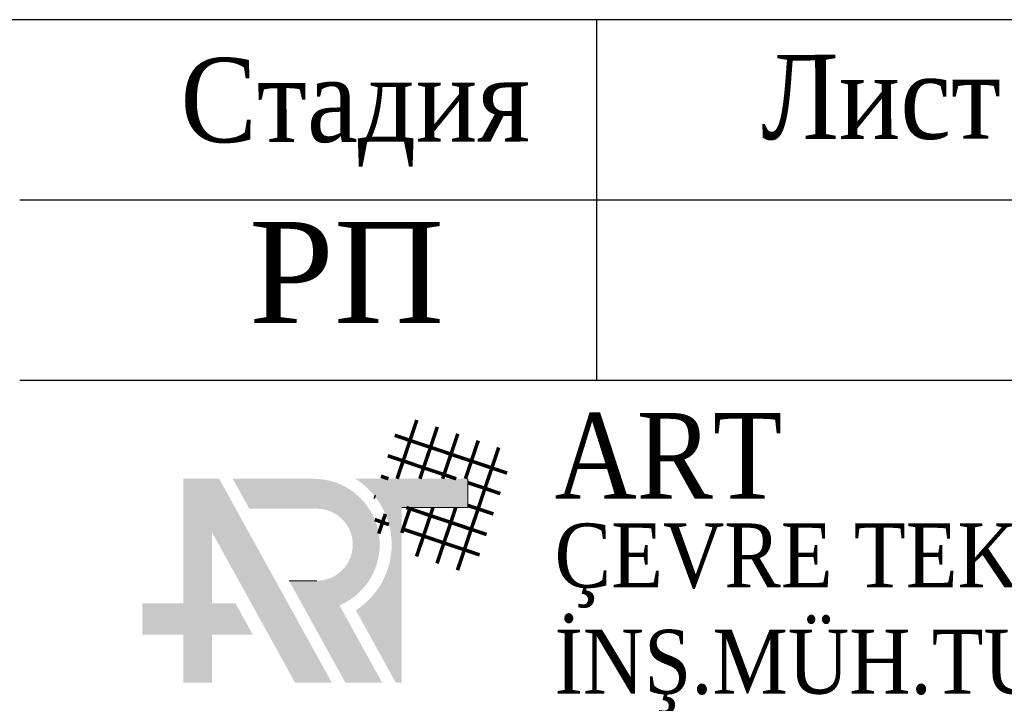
# Model space of a CAD drawing. Header units: inches. Extents: x 681 to 1301, y 5 to 429.
# Tile 6 of 10: x 1222 to 1249, y 21 to 40. Entities that reach past the tile are written whole.
import ezdxf
from ezdxf.enums import TextEntityAlignment as Align

# ---------------------------------------------------------------- set-up
doc = ezdxf.new("R2010")
doc.units = ezdxf.units.IN
doc.header["$MEASUREMENT"] = 0
doc.layers.add('0_Ном._пера__7', color=7, linetype='Continuous', lineweight=60)
doc.layers.add('ANTET', color=7, linetype='Continuous', lineweight=15)
doc.styles.add('LOGO_TEXT', font='GARA.TTF', dxfattribs={"width": 0.75, "height": 8000})
doc.styles.get("Standard").update_dxf_attribs({"font": 'arial.ttf'})
doc.styles.add('СГЕНЕРИР_СТИЛЬ_3', font='times.ttf')

msp = doc.modelspace()

# ---------------------------------------------------------------- hatches: boundary and pattern name
at = {"layer": 'ANTET', "lineweight": 20, "true_color": 0x0f90fa}
h = msp.add_hatch(color=150, dxfattribs=at)
h.dxf.hatch_style = 1
h.paths.add_polyline_path([(1226.037, 23.757), (1224.907, 23.757), (1224.907, 22.893), (1226.037, 22.893), (1226.037, 21.563), (1226.835, 21.563), (1226.835, 22.893), (1227.965, 22.893), (1227.487, 23.757), (1226.835, 23.757), (1226.835, 25.732), (1229.139, 21.563), (1230.157, 21.563), (1227.034, 27.213), (1226.037, 27.213)])
h.paths.add_polyline_path([(1230.81, 27.213, -0.54934), (1230.825, 23.567), (1231.932, 21.563), (1232.099, 21.563), (1232.099, 26.416), (1233.934, 26.416), (1233.934, 27.213)])
at = {"layer": 'ANTET', "lineweight": 20, "true_color": 0x000000}
h = msp.add_hatch(color=18, dxfattribs=at)
h.dxf.hatch_style = 1
h.paths.add_polyline_path([(1227.412, 27.213), (1227.871, 26.382), (1229.743, 26.382, -1), (1229.743, 24.388), (1228.973, 24.388), (1230.535, 21.563), (1231.553, 21.563), (1230.371, 23.702, 0.817636), (1229.659, 27.213)])

# ---------------------------------------------------------------- linework, layer by layer
at = {"color": 7}
for p, q in [((1269.502, 39.94), (1084.502, 39.94)), ((1237.502, 39.94), (1237.502, 29.94)), ((1269.502, 34.94), (1221.502, 34.94)), ((1269.502, 29.94), (1221.502, 29.94))]:
    msp.add_line(p, q, dxfattribs=at)
at = {"layer": 'ANTET', "color": 150, "lineweight": 20, "true_color": 0x1995fa}
for p in [(1233.934, 27.213), (1232.099, 26.416)]:
    msp.add_line(p, (1233.934, 26.416), dxfattribs=at)
at = {"layer": 'ANTET', "color": 18, "lineweight": 20, "true_color": 0x000000}
msp.add_line((1228.973, 24.388), (1229.743, 24.388), dxfattribs=at)
at = {"layer": 'ANTET', "color": 1, "lineweight": 20, "true_color": 0xf70702, "const_width": 0.0997}
for points in [[(1232.518, 28.842), (1231.971, 27.213)], [(1233.085, 28.651), (1232.602, 27.213)], [(1231.903, 28.418), (1235.022, 27.37)], [(1233.653, 28.461), (1233.234, 27.213)], [(1234.787, 28.08), (1233.644, 24.678)], [(1234.22, 28.271), (1233.865, 27.213)], [(1231.712, 27.851), (1233.61, 27.213)], [(1231.522, 27.284), (1231.731, 27.213)], [(1233.934, 27.104), (1234.831, 26.803)], [(1231.331, 26.716), (1231.371, 26.703)], [(1233.934, 26.473), (1234.641, 26.236)], [(1231.644, 26.238), (1231.461, 25.693)], [(1232.335, 26.416), (1232.099, 25.713)], [(1232.227, 26.416), (1234.45, 25.669)], [(1232.966, 26.416), (1232.51, 25.059)], [(1233.597, 26.416), (1233.077, 24.868)], [(1231.35, 26.079), (1231.745, 25.946)], [(1232.099, 25.828), (1234.26, 25.102)]]:
    msp.add_lwpolyline(points, dxfattribs=at)

# ---------------------------------------------------------------- texts
at = {"layer": '0_Ном._пера__7', "linetype": 'Continuous', "lineweight": 0, "char_height": 2.33681, "attachment_point": 2, "rotation": 0.1263}
for s, insert in [('{\\fTimes New Roman|b0|i0|c204|p22;\\W0.9;Стадия}', (1230.805, 38.89)), ('{\\fTimes New Roman|b0|i0|c204|p22;\\W0.9;Лист}', (1245.392, 38.97))]:
    msp.add_mtext(s, dxfattribs=dict(at, insert=insert))
at = {"layer": '0_Ном._пера__7', "linetype": 'Continuous', "lineweight": 0, "insert": (1230.57, 34.332), "char_height": 2.8042, "width": 11.32398, "attachment_point": 2, "style": 'СГЕНЕРИР_СТИЛЬ_3'}
msp.add_mtext('РП', dxfattribs=at)
at = {"layer": 'ANTET', "color": 7, "lineweight": 20, "ltscale": 0.5, "style": 'LOGO_TEXT'}
for s, height, p in [('ART ', 2.3774, (1236.337, 25.944)), ('ÇEVRE TEKNOLOJİLERİ', 1.77125, (1236.337, 23.671)), ('İNŞ.MÜH.TUR.TİC.LTD.ŞTİ.', 1.77125, (1236.337, 20.725))]:
    msp.add_text(s, height=height, dxfattribs=at).set_placement(p, align=Align.BOTTOM_LEFT)

doc.saveas('drawing.dxf')
